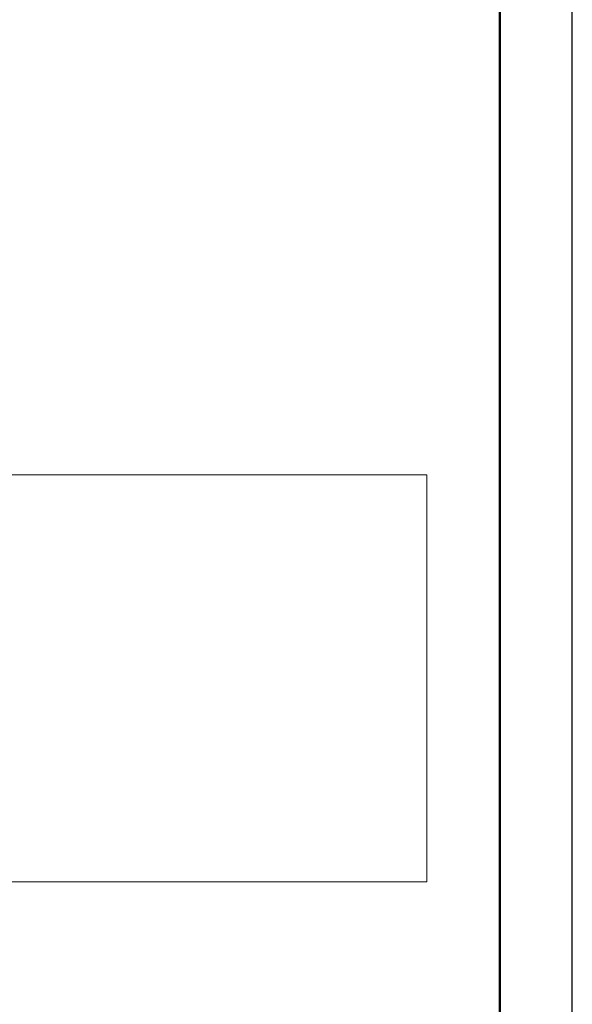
# Model space of a CAD drawing. Header units: millimetres. Extents: x 0 to 59400, y 0 to 42000.
# Tile 19 of 22: x 55595 to 59400, y 28457 to 35228. Entities that reach past the tile are written whole.
import ezdxf

# ---------------------------------------------------------------- set-up
doc = ezdxf.new("R2010")
doc.units = ezdxf.units.MM
doc.layers.add('Standard', color=7, linetype='Continuous', lineweight=25)

msp = doc.modelspace()

# ---------------------------------------------------------------- linework, layer by layer
at = {"layer": 'Standard', "color": 7, "linetype": 'Continuous', "lineweight": 35, "transparency": 33554687}
for p, q in [((58900, 39900), (58900, 20500)), ((58900, 39500), (58900, 20100))]:
    msp.add_line(p, q, dxfattribs=at)
at = {"layer": 'Standard', "color": 7, "linetype": 'Continuous', "lineweight": 25, "transparency": 33554687}
msp.add_lwpolyline([(0, 0), (59400, 0), (59400, 42000), (0, 42000), (0, 0)], close=True, dxfattribs=at)
at = {"layer": 'Standard', "color": 7, "linetype": 'Continuous', "lineweight": 50, "transparency": 33554687}
msp.add_lwpolyline([(2000, 41500), (58900, 41500), (58900, 500), (2000, 500), (2000, 41500)], close=True, dxfattribs=at)
at = {"layer": 'Standard', "color": 7, "linetype": 'Continuous', "lineweight": 13, "transparency": 33554687}
msp.add_lwpolyline([(58900, 41500), (37400, 41500), (37400, 6000), (58900, 6000), (58900, 41500)], dxfattribs=at)
at = {"layer": 'Standard', "color": 254, "linetype": 'Continuous', "lineweight": 13, "true_color": 0xc4c4ff, "transparency": 33554687}
msp.add_lwpolyline([(45309.5, 29298.8), (58399.1, 29298.8), (58399.1, 32098.8), (45309.5, 32098.8), (45309.5, 29298.8)], dxfattribs=at)

doc.saveas('drawing.dxf')
